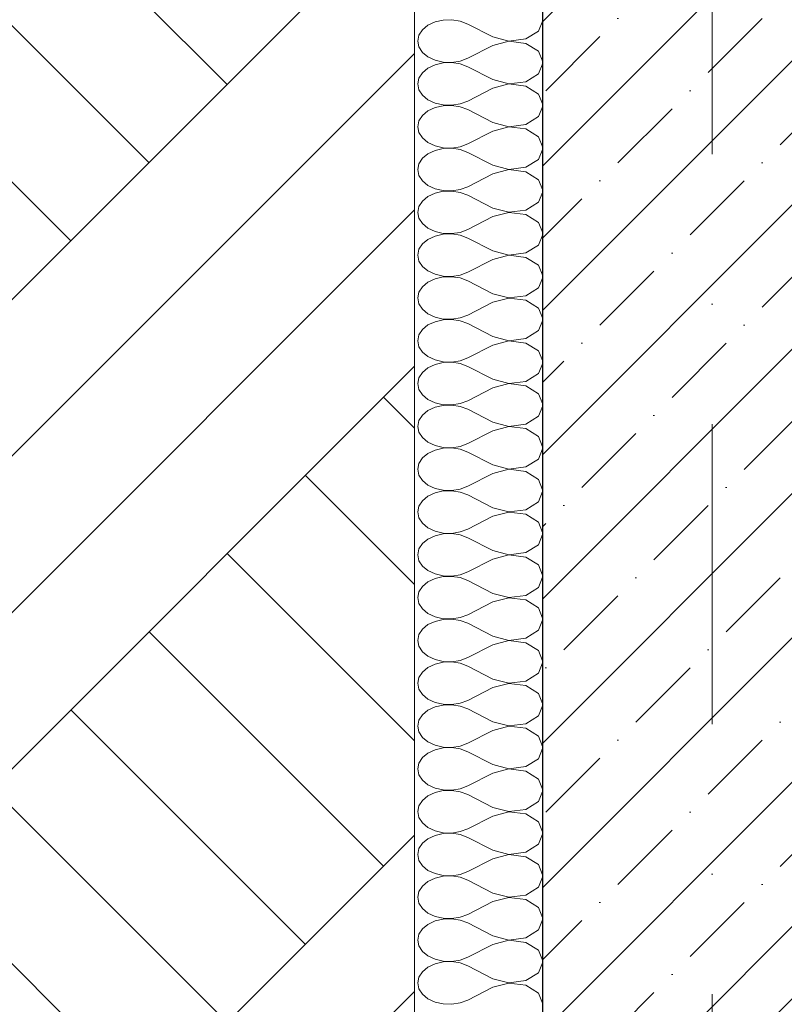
# Model space of a CAD drawing. Header units: millimetres. Extents: x -7244281 to -6598479, y 5719953 to 5938280.
# Tile 23 of 73: x -6717295 to -6716397, y 5724527 to 5725685. Entities that reach past the tile are written whole.
import ezdxf
from ezdxf.enums import TextEntityAlignment as Align

# ---------------------------------------------------------------- set-up
doc = ezdxf.new("R2010")
doc.units = ezdxf.units.MM
doc.header["$MEASUREMENT"] = 0
doc.set_wipeout_variables(frame=1)
doc.linetypes.add('Wipeout_Contour', pattern=[1000, 0, -1000])
doc.linetypes.add('Штрихпунктирная', pattern=[670.277762, 352.777767, -176.388884, 0, -141.111112])
for name, color, linetype, lineweight in [('0_Ном._пера__1', 7, 'Continuous', 0), ('0_Ном._пера__120', 7, 'Continuous', 0), ('АР-Стены_внешние_.АР_Ном._пера__1', 7, 'Continuous', 0), ('АР-Чертеж-Оси_Осевые размеры.АР_Ном._пера__120', 7, 'Continuous', 0)]:
    doc.layers.add(name, color=color, linetype=linetype, lineweight=lineweight)
doc.layers.add('АР-Стены_внешние_.АР', color=7, linetype='Continuous')
doc.layers.add('АР-Чертеж-Оси_Осевые размеры.АР', color=7, linetype='Continuous')
doc.styles.add('РЎР“Р•РќР•Р\xa0Р\x98Р\xa0_РЎРўР\x98Р›Р¬_1', font='GOTHIC.TTF')

# ---------------------------------------------------------------- blocks, each defined once
blk = doc.blocks.new('Элемент Разреза_27_3', base_point=(-6165324.7, 5728550))
at = {"layer": 'АР-Стены_внешние_.АР', "linetype": 'Continuous', "lineweight": 0, "true_color": 0x000000}
h = blk.add_hatch(dxfattribs=at)
h.set_pattern_fill('ЖЕЛЕЗОБЕТОН__PROJECT__0003', color=18, style=0, pattern_type=2)
h.set_pattern_definition([(45, (-6165324.72, 5728549.97), (-84.852814, 84.852814), []), (45, (-6165367.14, 5728592.39), (-84.852814, 84.852814), [90, -30, 0, -30])])
h.paths.add_polyline_path([(-6716680.9, 5723800), (-6716380.9, 5723800), (-6716380.9, 5728900), (-6716680.9, 5728900)])
at = {"layer": 'АР-Стены_внешние_.АР_Ном._пера__1', "color": 7, "linetype": 'Continuous', "lineweight": 30}
blk.add_line((-6716680.9, 5727550), (-6716680.9, 5723800), dxfattribs=at)
blk = doc.blocks.new('Стандартный Маркер Сетки[7]_3', base_point=(-6716481.5, 5727550))
at = {"layer": 'АР-Чертеж-Оси_Осевые размеры.АР_Ном._пера__120', "color": 7, "linetype": 'Штрихпунктирная', "lineweight": 0}
blk.add_line((-6716481.5, 5726550), (-6716481.5, 5722990.8), dxfattribs=at)
at = {"layer": 'АР-Чертеж-Оси_Осевые размеры.АР_Ном._пера__120', "color": 7, "lineweight": 0, "style": 'РЎР“Р•РќР•Р\xa0Р\x98Р\xa0_РЎРўР\x98Р›Р¬_1'}
blk.add_attdef('AC_MarkerText_1', text='', height=350, rotation=360, dxfattribs=at).set_placement((-6716481.5, 5721679.7), align=Align.TOP_CENTER)
blk = doc.blocks.new('Стандартный Маркер Сетки[10]_3', base_point=(-6716481.5, 5727550))
at = {"layer": 'АР-Чертеж-Оси_Осевые размеры.АР_Ном._пера__120', "color": 7, "linetype": 'Штрихпунктирная', "lineweight": 0}
blk.add_line((-6716481.5, 5726550), (-6716481.5, 5722990.8), dxfattribs=at)
at = {"layer": 'АР-Чертеж-Оси_Осевые размеры.АР_Ном._пера__120', "color": 7, "lineweight": 0, "style": 'РЎР“Р•РќР•Р\xa0Р\x98Р\xa0_РЎРўР\x98Р›Р¬_1'}
blk.add_attdef('AC_MarkerText_1', text='', height=350, rotation=360, dxfattribs=at).set_placement((-6716481.5, 5721679.7), align=Align.TOP_CENTER)
blk = doc.blocks.new('Стандартный Маркер Сетки[11]_3', base_point=(-6716481.5, 5727550))
at = {"layer": 'АР-Чертеж-Оси_Осевые размеры.АР_Ном._пера__120', "color": 7, "linetype": 'Штрихпунктирная', "lineweight": 0}
blk.add_line((-6716481.5, 5726550), (-6716481.5, 5722990.8), dxfattribs=at)
at = {"layer": 'АР-Чертеж-Оси_Осевые размеры.АР_Ном._пера__120', "color": 7, "lineweight": 0, "style": 'РЎР“Р•РќР•Р\xa0Р\x98Р\xa0_РЎРўР\x98Р›Р¬_1'}
blk.add_attdef('AC_MarkerText_1', text='', height=350, rotation=360, dxfattribs=at).set_placement((-6716481.5, 5721679.7), align=Align.TOP_CENTER)
blk = doc.blocks.new('Стандартный Маркер Сетки[12]_3', base_point=(-6716481.5, 5727550))
at = {"layer": 'АР-Чертеж-Оси_Осевые размеры.АР_Ном._пера__120', "color": 7, "linetype": 'Штрихпунктирная', "lineweight": 0}
blk.add_line((-6716481.5, 5726550), (-6716481.5, 5722990.8), dxfattribs=at)
at = {"layer": 'АР-Чертеж-Оси_Осевые размеры.АР_Ном._пера__120', "color": 7, "lineweight": 0, "style": 'РЎР“Р•РќР•Р\xa0Р\x98Р\xa0_РЎРўР\x98Р›Р¬_1'}
blk.add_attdef('AC_MarkerText_1', text='', height=350, rotation=360, dxfattribs=at).set_placement((-6716481.5, 5721679.7), align=Align.TOP_CENTER)
blk = doc.blocks.new('*X147', base_point=(-6165324.7, 5728550))
at = {"layer": '0_Ном._пера__120', "color": 7, "linetype": 'Continuous', "lineweight": 0}
for p, q in [((-6716815.4, 5725678.3), (-6716821.9, 5725672.9)), ((-6716807, 5725682.2), (-6716815.4, 5725678.3)), ((-6716797.4, 5725684.4), (-6716807, 5725682.2)), ((-6716787.3, 5725684.8), (-6716797.4, 5725684.4)), ((-6716777.4, 5725683.2), (-6716787.3, 5725684.8)), ((-6716768.5, 5725679.8), (-6716777.4, 5725683.2)), ((-6716739, 5725664.7), (-6716768.5, 5725679.8)), ((-6716685.6, 5725671.6), (-6716680.4, 5725684)), ((-6716826, 5725666.6), (-6716827.4, 5725659.7)), ((-6716821.9, 5725672.9), (-6716826, 5725666.6)), ((-6716739, 5725664.7), (-6716720.2, 5725659.8)), ((-6716700.5, 5725662.4), (-6716685.6, 5725671.6)), ((-6716827.4, 5725659.7), (-6716826, 5725652.8)), ((-6716826, 5725652.8), (-6716821.9, 5725646.5)), ((-6716739, 5725654.7), (-6716768.5, 5725639.6)), ((-6716720.2, 5725659.6), (-6716739, 5725654.7)), ((-6716720.2, 5725659.8), (-6716700.5, 5725662.4)), ((-6716700.5, 5725657), (-6716720.2, 5725659.6)), ((-6716685.6, 5725647.8), (-6716700.5, 5725657)), ((-6716821.9, 5725646.5), (-6716815.4, 5725641.1)), ((-6716815.4, 5725641.1), (-6716807, 5725637.2)), ((-6716777.4, 5725636.2), (-6716768.5, 5725639.6)), ((-6716680.5, 5725635.4), (-6716685.6, 5725647.8)), ((-6716815.4, 5725627.9), (-6716821.9, 5725622.6)), ((-6716807, 5725631.9), (-6716815.4, 5725627.9)), ((-6716807, 5725637.2), (-6716797.4, 5725635)), ((-6716797.4, 5725634.1), (-6716807, 5725631.9)), ((-6716797.4, 5725635), (-6716787.3, 5725634.6)), ((-6716787.3, 5725634.4), (-6716797.4, 5725634.1)), ((-6716787.3, 5725634.6), (-6716777.4, 5725636.2)), ((-6716777.4, 5725632.9), (-6716787.3, 5725634.4)), ((-6716768.5, 5725629.5), (-6716777.4, 5725632.9)), ((-6716739, 5725614.4), (-6716768.5, 5725629.5)), ((-6716685.6, 5725621.3), (-6716680.5, 5725633.7)), ((-6716826, 5725616.2), (-6716827.4, 5725609.4)), ((-6716821.9, 5725622.6), (-6716826, 5725616.2)), ((-6716700.5, 5725612), (-6716685.6, 5725621.3)), ((-6716827.4, 5725609.4), (-6716826, 5725602.5)), ((-6716739, 5725614.4), (-6716720.2, 5725609.5)), ((-6716720.2, 5725609.3), (-6716739, 5725604.3)), ((-6716720.2, 5725609.5), (-6716700.5, 5725612)), ((-6716700.5, 5725606.7), (-6716720.2, 5725609.3)), ((-6716685.6, 5725597.4), (-6716700.5, 5725606.7)), ((-6716826, 5725602.5), (-6716821.9, 5725596.1)), ((-6716821.9, 5725596.1), (-6716815.4, 5725590.8)), ((-6716739, 5725604.3), (-6716768.5, 5725589.2)), ((-6716680.5, 5725585.1), (-6716685.6, 5725597.4)), ((-6716815.4, 5725590.8), (-6716807, 5725586.8)), ((-6716807, 5725581.5), (-6716815.4, 5725577.6)), ((-6716807, 5725586.8), (-6716797.4, 5725584.6)), ((-6716797.4, 5725583.8), (-6716807, 5725581.5)), ((-6716797.4, 5725584.6), (-6716787.3, 5725584.3)), ((-6716787.3, 5725584.1), (-6716797.4, 5725583.8)), ((-6716787.3, 5725584.3), (-6716777.4, 5725585.9)), ((-6716777.4, 5725582.5), (-6716787.3, 5725584.1)), ((-6716777.4, 5725585.9), (-6716768.5, 5725589.2)), ((-6716768.5, 5725579.2), (-6716777.4, 5725582.5)), ((-6716685.6, 5725571), (-6716680.5, 5725583.3)), ((-6716821.9, 5725572.3), (-6716826, 5725565.9)), ((-6716815.4, 5725577.6), (-6716821.9, 5725572.3)), ((-6716739, 5725564.1), (-6716768.5, 5725579.2)), ((-6716700.5, 5725561.7), (-6716685.6, 5725571)), ((-6716826, 5725565.9), (-6716827.4, 5725559)), ((-6716827.4, 5725559), (-6716826, 5725552.1)), ((-6716739, 5725564.1), (-6716720.2, 5725559.1)), ((-6716720.2, 5725558.9), (-6716739, 5725554)), ((-6716720.2, 5725559.1), (-6716700.5, 5725561.7)), ((-6716700.5, 5725556.4), (-6716720.2, 5725558.9)), ((-6716826, 5725552.1), (-6716821.9, 5725545.8)), ((-6716739, 5725554), (-6716768.5, 5725538.9)), ((-6716685.6, 5725547.1), (-6716700.5, 5725556.4)), ((-6716680.5, 5725534.8), (-6716685.6, 5725547.1)), ((-6716821.9, 5725545.8), (-6716815.4, 5725540.4)), ((-6716815.4, 5725540.4), (-6716807, 5725536.5)), ((-6716807, 5725536.5), (-6716797.4, 5725534.3)), ((-6716787.3, 5725534), (-6716777.4, 5725535.5)), ((-6716777.4, 5725535.5), (-6716768.5, 5725538.9)), ((-6716815.4, 5725527.3), (-6716821.9, 5725521.9)), ((-6716807, 5725531.2), (-6716815.4, 5725527.3)), ((-6716797.4, 5725533.4), (-6716807, 5725531.2)), ((-6716797.4, 5725534.3), (-6716787.3, 5725534)), ((-6716787.3, 5725533.7), (-6716797.4, 5725533.4)), ((-6716777.4, 5725532.2), (-6716787.3, 5725533.7)), ((-6716768.5, 5725528.8), (-6716777.4, 5725532.2)), ((-6716739, 5725513.7), (-6716768.5, 5725528.8)), ((-6716685.6, 5725520.6), (-6716680.5, 5725532.9)), ((-6716826, 5725515.6), (-6716827.4, 5725508.7)), ((-6716821.9, 5725521.9), (-6716826, 5725515.6)), ((-6716739, 5725513.7), (-6716720.2, 5725508.8)), ((-6716700.5, 5725511.3), (-6716685.6, 5725520.6)), ((-6716827.4, 5725508.7), (-6716826, 5725501.8)), ((-6716826, 5725501.8), (-6716821.9, 5725495.4)), ((-6716739, 5725503.6), (-6716768.5, 5725488.5)), ((-6716720.2, 5725508.6), (-6716739, 5725503.6)), ((-6716720.2, 5725508.8), (-6716700.5, 5725511.3)), ((-6716700.5, 5725506), (-6716720.2, 5725508.6)), ((-6716685.6, 5725496.7), (-6716700.5, 5725506)), ((-6716821.9, 5725495.4), (-6716815.4, 5725490.1)), ((-6716815.4, 5725490.1), (-6716807, 5725486.2)), ((-6716680.5, 5725484.5), (-6716685.6, 5725496.7)), ((-6716807, 5725480.9), (-6716815.4, 5725476.9)), ((-6716807, 5725486.2), (-6716797.4, 5725483.9)), ((-6716797.4, 5725483.1), (-6716807, 5725480.9)), ((-6716797.4, 5725483.9), (-6716787.3, 5725483.6)), ((-6716787.3, 5725483.4), (-6716797.4, 5725483.1)), ((-6716787.3, 5725483.6), (-6716777.4, 5725485.2)), ((-6716777.4, 5725481.8), (-6716787.3, 5725483.4)), ((-6716777.4, 5725485.2), (-6716768.5, 5725488.5)), ((-6716768.5, 5725478.5), (-6716777.4, 5725481.8)), ((-6716739, 5725463.4), (-6716768.5, 5725478.5)), ((-6716685.6, 5725470.3), (-6716680.5, 5725482.6)), ((-6716821.9, 5725471.6), (-6716826, 5725465.2)), ((-6716815.4, 5725476.9), (-6716821.9, 5725471.6)), ((-6716700.5, 5725461), (-6716685.6, 5725470.3)), ((-6716826, 5725465.2), (-6716827.4, 5725458.3)), ((-6716827.4, 5725458.3), (-6716826, 5725451.5)), ((-6716739, 5725463.4), (-6716720.2, 5725458.4)), ((-6716720.2, 5725458.2), (-6716739, 5725453.3)), ((-6716720.2, 5725458.4), (-6716700.5, 5725461)), ((-6716700.5, 5725455.7), (-6716720.2, 5725458.2)), ((-6716685.6, 5725446.4), (-6716700.5, 5725455.7)), ((-6716826, 5725451.5), (-6716821.9, 5725445.1)), ((-6716821.9, 5725445.1), (-6716815.4, 5725439.8)), ((-6716739, 5725453.3), (-6716768.5, 5725438.2)), ((-6716680.5, 5725434.1), (-6716685.6, 5725446.4)), ((-6716815.4, 5725439.8), (-6716807, 5725435.8)), ((-6716807, 5725435.8), (-6716797.4, 5725433.6)), ((-6716797.4, 5725432.7), (-6716807, 5725430.5)), ((-6716797.4, 5725433.6), (-6716787.3, 5725433.3)), ((-6716787.3, 5725433.1), (-6716797.4, 5725432.7)), ((-6716787.3, 5725433.3), (-6716777.4, 5725434.8)), ((-6716777.4, 5725431.5), (-6716787.3, 5725433.1)), ((-6716777.4, 5725434.8), (-6716768.5, 5725438.2)), ((-6716768.5, 5725428.1), (-6716777.4, 5725431.5)), ((-6716685.6, 5725419.9), (-6716680.5, 5725432.2)), ((-6716821.9, 5725421.2), (-6716826, 5725414.9)), ((-6716815.4, 5725426.6), (-6716821.9, 5725421.2)), ((-6716807, 5725430.5), (-6716815.4, 5725426.6)), ((-6716739, 5725413), (-6716768.5, 5725428.1)), ((-6716700.5, 5725410.7), (-6716685.6, 5725419.9)), ((-6716826, 5725414.9), (-6716827.4, 5725408)), ((-6716827.4, 5725408), (-6716826, 5725401.1)), ((-6716739, 5725413), (-6716720.2, 5725408.1)), ((-6716720.2, 5725407.9), (-6716739, 5725403)), ((-6716720.2, 5725408.1), (-6716700.5, 5725410.7)), ((-6716700.5, 5725405.3), (-6716720.2, 5725407.9)), ((-6716826, 5725401.1), (-6716821.9, 5725394.8)), ((-6716739, 5725403), (-6716768.5, 5725387.9)), ((-6716685.6, 5725396.1), (-6716700.5, 5725405.3)), ((-6716821.9, 5725394.8), (-6716815.4, 5725389.4)), ((-6716815.4, 5725389.4), (-6716807, 5725385.5)), ((-6716807, 5725385.5), (-6716797.4, 5725383.3)), ((-6716777.4, 5725384.5), (-6716768.5, 5725387.9)), ((-6716680.5, 5725383.8), (-6716685.6, 5725396.1)), ((-6716815.4, 5725376.2), (-6716821.9, 5725370.9)), ((-6716807, 5725380.2), (-6716815.4, 5725376.2)), ((-6716797.4, 5725382.4), (-6716807, 5725380.2)), ((-6716797.4, 5725383.3), (-6716787.3, 5725382.9)), ((-6716787.3, 5725382.7), (-6716797.4, 5725382.4)), ((-6716787.3, 5725382.9), (-6716777.4, 5725384.5)), ((-6716777.4, 5725381.2), (-6716787.3, 5725382.7)), ((-6716768.5, 5725377.8), (-6716777.4, 5725381.2)), ((-6716739, 5725362.7), (-6716768.5, 5725377.8)), ((-6716685.6, 5725369.6), (-6716680.5, 5725381.8)), ((-6716826, 5725364.5), (-6716827.4, 5725357.7)), ((-6716821.9, 5725370.9), (-6716826, 5725364.5)), ((-6716739, 5725362.7), (-6716720.2, 5725357.8)), ((-6716700.5, 5725360.3), (-6716685.6, 5725369.6)), ((-6716827.4, 5725357.7), (-6716826, 5725350.8)), ((-6716826, 5725350.8), (-6716821.9, 5725344.4)), ((-6716739, 5725352.6), (-6716768.5, 5725337.5)), ((-6716720.2, 5725357.6), (-6716739, 5725352.6)), ((-6716720.2, 5725357.8), (-6716700.5, 5725360.3)), ((-6716700.5, 5725355), (-6716720.2, 5725357.6)), ((-6716685.6, 5725345.7), (-6716700.5, 5725355)), ((-6716821.9, 5725344.4), (-6716815.4, 5725339.1)), ((-6716815.4, 5725339.1), (-6716807, 5725335.1)), ((-6716680.5, 5725333.5), (-6716685.6, 5725345.7)), ((-6716807, 5725329.8), (-6716815.4, 5725325.9)), ((-6716807, 5725335.1), (-6716797.4, 5725332.9)), ((-6716797.4, 5725332), (-6716807, 5725329.8)), ((-6716797.4, 5725332.9), (-6716787.3, 5725332.6)), ((-6716787.3, 5725332.4), (-6716797.4, 5725332)), ((-6716787.3, 5725332.6), (-6716777.4, 5725334.2)), ((-6716777.4, 5725330.8), (-6716787.3, 5725332.4)), ((-6716777.4, 5725334.2), (-6716768.5, 5725337.5)), ((-6716768.5, 5725327.5), (-6716777.4, 5725330.8)), ((-6716739, 5725312.4), (-6716768.5, 5725327.5)), ((-6716685.6, 5725319.3), (-6716680.5, 5725331.5)), ((-6716821.9, 5725320.5), (-6716826, 5725314.2)), ((-6716815.4, 5725325.9), (-6716821.9, 5725320.5)), ((-6716700.5, 5725310), (-6716685.6, 5725319.3)), ((-6716826, 5725314.2), (-6716827.4, 5725307.3)), ((-6716827.4, 5725307.3), (-6716826, 5725300.4)), ((-6716739, 5725312.4), (-6716720.2, 5725307.4)), ((-6716720.2, 5725307.2), (-6716739, 5725302.3)), ((-6716720.2, 5725307.4), (-6716700.5, 5725310)), ((-6716700.5, 5725304.7), (-6716720.2, 5725307.2)), ((-6716685.6, 5725295.4), (-6716700.5, 5725304.7)), ((-6716826, 5725300.4), (-6716821.9, 5725294.1)), ((-6716821.9, 5725294.1), (-6716815.4, 5725288.7)), ((-6716739, 5725302.3), (-6716768.5, 5725287.2)), ((-6716680.5, 5725283.2), (-6716685.6, 5725295.4)), ((-6716815.4, 5725288.7), (-6716807, 5725284.8)), ((-6716807, 5725284.8), (-6716797.4, 5725282.6)), ((-6716797.4, 5725281.7), (-6716807, 5725279.5)), ((-6716797.4, 5725282.6), (-6716787.3, 5725282.2)), ((-6716787.3, 5725282), (-6716797.4, 5725281.7)), ((-6716787.3, 5725282.2), (-6716777.4, 5725283.8)), ((-6716777.4, 5725280.5), (-6716787.3, 5725282)), ((-6716777.4, 5725283.8), (-6716768.5, 5725287.2)), ((-6716768.5, 5725277.1), (-6716777.4, 5725280.5)), ((-6716685.6, 5725268.9), (-6716680.5, 5725281.1)), ((-6716821.9, 5725270.2), (-6716826, 5725263.9)), ((-6716815.4, 5725275.6), (-6716821.9, 5725270.2)), ((-6716807, 5725279.5), (-6716815.4, 5725275.6)), ((-6716739, 5725262), (-6716768.5, 5725277.1)), ((-6716700.5, 5725259.6), (-6716685.6, 5725268.9)), ((-6716826, 5725263.9), (-6716827.4, 5725257)), ((-6716739, 5725262), (-6716720.2, 5725257.1)), ((-6716720.2, 5725257.1), (-6716700.5, 5725259.6)), ((-6716827.4, 5725257), (-6716826, 5725250.1)), ((-6716826, 5725250.1), (-6716821.9, 5725243.7)), ((-6716739, 5725251.9), (-6716768.5, 5725236.8)), ((-6716720.2, 5725256.9), (-6716739, 5725251.9)), ((-6716700.5, 5725254.3), (-6716720.2, 5725256.9)), ((-6716685.6, 5725245), (-6716700.5, 5725254.3)), ((-6716821.9, 5725243.7), (-6716815.4, 5725238.4)), ((-6716815.4, 5725238.4), (-6716807, 5725234.5)), ((-6716807, 5725234.5), (-6716797.4, 5725232.2)), ((-6716777.4, 5725233.5), (-6716768.5, 5725236.8)), ((-6716680.5, 5725232.9), (-6716685.6, 5725245)), ((-6716815.4, 5725225.2), (-6716821.9, 5725219.9)), ((-6716807, 5725229.1), (-6716815.4, 5725225.2)), ((-6716797.4, 5725231.4), (-6716807, 5725229.1)), ((-6716797.4, 5725232.2), (-6716787.3, 5725231.9)), ((-6716787.3, 5725231.7), (-6716797.4, 5725231.4)), ((-6716787.3, 5725231.9), (-6716777.4, 5725233.5)), ((-6716777.4, 5725230.1), (-6716787.3, 5725231.7)), ((-6716768.5, 5725226.8), (-6716777.4, 5725230.1)), ((-6716739, 5725211.7), (-6716768.5, 5725226.8)), ((-6716685.6, 5725218.6), (-6716680.5, 5725230.7)), ((-6716826, 5725213.5), (-6716827.4, 5725206.6)), ((-6716821.9, 5725219.9), (-6716826, 5725213.5)), ((-6716739, 5725211.7), (-6716720.2, 5725206.7)), ((-6716700.5, 5725209.3), (-6716685.6, 5725218.6)), ((-6716827.4, 5725206.6), (-6716826, 5725199.8)), ((-6716826, 5725199.8), (-6716821.9, 5725193.4)), ((-6716739, 5725201.6), (-6716768.5, 5725186.5)), ((-6716720.2, 5725206.5), (-6716739, 5725201.6)), ((-6716720.2, 5725206.7), (-6716700.5, 5725209.3)), ((-6716700.5, 5725204), (-6716720.2, 5725206.5)), ((-6716685.6, 5725194.7), (-6716700.5, 5725204)), ((-6716821.9, 5725193.4), (-6716815.4, 5725188.1)), ((-6716815.4, 5725188.1), (-6716807, 5725184.1)), ((-6716680.6, 5725182.6), (-6716685.6, 5725194.7)), ((-6716807, 5725178.8), (-6716815.4, 5725174.9)), ((-6716807, 5725184.1), (-6716797.4, 5725181.9)), ((-6716797.4, 5725181), (-6716807, 5725178.8)), ((-6716797.4, 5725181.9), (-6716787.3, 5725181.6)), ((-6716787.3, 5725181.4), (-6716797.4, 5725181)), ((-6716787.3, 5725181.6), (-6716777.4, 5725183.1)), ((-6716777.4, 5725179.8), (-6716787.3, 5725181.4)), ((-6716777.4, 5725183.1), (-6716768.5, 5725186.5)), ((-6716768.5, 5725176.4), (-6716777.4, 5725179.8)), ((-6716739, 5725161.3), (-6716768.5, 5725176.4)), ((-6716685.6, 5725168.2), (-6716680.6, 5725180.4)), ((-6716821.9, 5725169.5), (-6716826, 5725163.2)), ((-6716815.4, 5725174.9), (-6716821.9, 5725169.5)), ((-6716700.5, 5725159), (-6716685.6, 5725168.2)), ((-6716826, 5725163.2), (-6716827.4, 5725156.3)), ((-6716827.4, 5725156.3), (-6716826, 5725149.4)), ((-6716739, 5725161.3), (-6716720.2, 5725156.4)), ((-6716720.2, 5725156.2), (-6716739, 5725151.3)), ((-6716720.2, 5725156.4), (-6716700.5, 5725159)), ((-6716700.5, 5725153.6), (-6716720.2, 5725156.2)), ((-6716685.6, 5725144.4), (-6716700.5, 5725153.6)), ((-6716826, 5725149.4), (-6716821.9, 5725143.1)), ((-6716821.9, 5725143.1), (-6716815.4, 5725137.7)), ((-6716739, 5725151.3), (-6716768.5, 5725136.2)), ((-6716680.6, 5725132.2), (-6716685.6, 5725144.4)), ((-6716815.4, 5725137.7), (-6716807, 5725133.8)), ((-6716807, 5725133.8), (-6716797.4, 5725131.6)), ((-6716797.4, 5725130.7), (-6716807, 5725128.5)), ((-6716797.4, 5725131.6), (-6716787.3, 5725131.2)), ((-6716787.3, 5725131), (-6716797.4, 5725130.7)), ((-6716787.3, 5725131.2), (-6716777.4, 5725132.8)), ((-6716777.4, 5725129.5), (-6716787.3, 5725131)), ((-6716777.4, 5725132.8), (-6716768.5, 5725136.2)), ((-6716685.6, 5725117.9), (-6716680.6, 5725130)), ((-6716821.9, 5725119.2), (-6716826, 5725112.8)), ((-6716815.4, 5725124.5), (-6716821.9, 5725119.2)), ((-6716807, 5725128.5), (-6716815.4, 5725124.5)), ((-6716768.5, 5725126.1), (-6716777.4, 5725129.5)), ((-6716739, 5725111), (-6716768.5, 5725126.1)), ((-6716826, 5725112.8), (-6716827.4, 5725106)), ((-6716739, 5725111), (-6716720.2, 5725106.1)), ((-6716720.2, 5725106.1), (-6716700.5, 5725108.6)), ((-6716700.5, 5725108.6), (-6716685.6, 5725117.9)), ((-6716827.4, 5725106), (-6716826, 5725099.1)), ((-6716826, 5725099.1), (-6716821.9, 5725092.7)), ((-6716739, 5725100.9), (-6716768.5, 5725085.8)), ((-6716720.2, 5725105.9), (-6716739, 5725100.9)), ((-6716700.5, 5725103.3), (-6716720.2, 5725105.9)), ((-6716685.6, 5725094), (-6716700.5, 5725103.3)), ((-6716821.9, 5725092.7), (-6716815.4, 5725087.4)), ((-6716815.4, 5725087.4), (-6716807, 5725083.4)), ((-6716777.4, 5725082.5), (-6716768.5, 5725085.8)), ((-6716680.6, 5725081.9), (-6716685.6, 5725094)), ((-6716815.4, 5725074.2), (-6716821.9, 5725068.8)), ((-6716807, 5725078.1), (-6716815.4, 5725074.2)), ((-6716807, 5725083.4), (-6716797.4, 5725081.2)), ((-6716797.4, 5725080.3), (-6716807, 5725078.1)), ((-6716797.4, 5725081.2), (-6716787.3, 5725080.9)), ((-6716787.3, 5725080.7), (-6716797.4, 5725080.3)), ((-6716787.3, 5725080.9), (-6716777.4, 5725082.5)), ((-6716777.4, 5725079.1), (-6716787.3, 5725080.7)), ((-6716768.5, 5725075.7), (-6716777.4, 5725079.1)), ((-6716739, 5725060.6), (-6716768.5, 5725075.7)), ((-6716685.6, 5725067.5), (-6716680.6, 5725079.6)), ((-6716826, 5725062.5), (-6716827.4, 5725055.6)), ((-6716821.9, 5725068.8), (-6716826, 5725062.5)), ((-6716739, 5725060.6), (-6716720.2, 5725055.7)), ((-6716700.5, 5725058.3), (-6716685.6, 5725067.5)), ((-6716827.4, 5725055.6), (-6716826, 5725048.7)), ((-6716739, 5725050.6), (-6716768.5, 5725035.5)), ((-6716720.2, 5725055.5), (-6716739, 5725050.6)), ((-6716720.2, 5725055.7), (-6716700.5, 5725058.3)), ((-6716700.5, 5725053), (-6716720.2, 5725055.5)), ((-6716685.6, 5725043.7), (-6716700.5, 5725053)), ((-6716826, 5725048.7), (-6716821.9, 5725042.4)), ((-6716821.9, 5725042.4), (-6716815.4, 5725037)), ((-6716680.6, 5725031.6), (-6716685.6, 5725043.7)), ((-6716815.4, 5725037), (-6716807, 5725033.1)), ((-6716807, 5725027.8), (-6716815.4, 5725023.9)), ((-6716807, 5725033.1), (-6716797.4, 5725030.9)), ((-6716797.4, 5725030), (-6716807, 5725027.8)), ((-6716797.4, 5725030.9), (-6716787.3, 5725030.5)), ((-6716787.3, 5725030.3), (-6716797.4, 5725030)), ((-6716787.3, 5725030.5), (-6716777.4, 5725032.1)), ((-6716777.4, 5725028.8), (-6716787.3, 5725030.3)), ((-6716777.4, 5725032.1), (-6716768.5, 5725035.5)), ((-6716768.5, 5725025.4), (-6716777.4, 5725028.8)), ((-6716685.6, 5725017.2), (-6716680.6, 5725029.3)), ((-6716821.9, 5725018.5), (-6716826, 5725012.1)), ((-6716815.4, 5725023.9), (-6716821.9, 5725018.5)), ((-6716739, 5725010.3), (-6716768.5, 5725025.4)), ((-6716700.5, 5725007.9), (-6716685.6, 5725017.2)), ((-6716826, 5725012.1), (-6716827.4, 5725005.3)), ((-6716827.4, 5725005.3), (-6716826, 5724998.4)), ((-6716739, 5725010.3), (-6716720.2, 5725005.4)), ((-6716720.2, 5725005.2), (-6716739, 5725000.2)), ((-6716720.2, 5725005.4), (-6716700.5, 5725007.9)), ((-6716700.5, 5725002.6), (-6716720.2, 5725005.2)), ((-6716685.6, 5724993.3), (-6716700.5, 5725002.6)), ((-6716826, 5724998.4), (-6716821.9, 5724992)), ((-6716821.9, 5724992), (-6716815.4, 5724986.7)), ((-6716739, 5725000.2), (-6716768.5, 5724985.1)), ((-6716680.6, 5724981.3), (-6716685.6, 5724993.3)), ((-6716815.4, 5724986.7), (-6716807, 5724982.8)), ((-6716807, 5724982.8), (-6716797.4, 5724980.5)), ((-6716797.4, 5724979.7), (-6716807, 5724977.4)), ((-6716797.4, 5724980.5), (-6716787.3, 5724980.2)), ((-6716787.3, 5724980), (-6716797.4, 5724979.7)), ((-6716787.3, 5724980.2), (-6716777.4, 5724981.8)), ((-6716777.4, 5724978.4), (-6716787.3, 5724980)), ((-6716777.4, 5724981.8), (-6716768.5, 5724985.1)), ((-6716821.9, 5724968.2), (-6716826, 5724961.8)), ((-6716815.4, 5724973.5), (-6716821.9, 5724968.2)), ((-6716807, 5724977.4), (-6716815.4, 5724973.5)), ((-6716768.5, 5724975.1), (-6716777.4, 5724978.4)), ((-6716739, 5724960), (-6716768.5, 5724975.1)), ((-6716685.6, 5724966.9), (-6716680.6, 5724978.9)), ((-6716826, 5724961.8), (-6716827.4, 5724954.9)), ((-6716739, 5724960), (-6716720.2, 5724955)), ((-6716720.2, 5724955), (-6716700.5, 5724957.6)), ((-6716700.5, 5724957.6), (-6716685.6, 5724966.9)), ((-6716827.4, 5724954.9), (-6716826, 5724948.1)), ((-6716826, 5724948.1), (-6716821.9, 5724941.7)), ((-6716739, 5724949.9), (-6716768.5, 5724934.8)), ((-6716720.2, 5724954.8), (-6716739, 5724949.9)), ((-6716700.5, 5724952.3), (-6716720.2, 5724954.8)), ((-6716685.6, 5724943), (-6716700.5, 5724952.3)), ((-6716821.9, 5724941.7), (-6716815.4, 5724936.4)), ((-6716815.4, 5724936.4), (-6716807, 5724932.4)), ((-6716777.4, 5724931.4), (-6716768.5, 5724934.8)), ((-6716680.6, 5724931), (-6716685.6, 5724943)), ((-6716815.4, 5724923.2), (-6716821.9, 5724917.8)), ((-6716807, 5724927.1), (-6716815.4, 5724923.2)), ((-6716807, 5724932.4), (-6716797.4, 5724930.2)), ((-6716797.4, 5724929.3), (-6716807, 5724927.1)), ((-6716797.4, 5724930.2), (-6716787.3, 5724929.9)), ((-6716787.3, 5724929.7), (-6716797.4, 5724929.3)), ((-6716787.3, 5724929.9), (-6716777.4, 5724931.4)), ((-6716777.4, 5724928.1), (-6716787.3, 5724929.7)), ((-6716768.5, 5724924.7), (-6716777.4, 5724928.1)), ((-6716739, 5724909.6), (-6716768.5, 5724924.7)), ((-6716685.6, 5724916.5), (-6716680.6, 5724928.5)), ((-6716826, 5724911.5), (-6716827.4, 5724904.6)), ((-6716821.9, 5724917.8), (-6716826, 5724911.5)), ((-6716700.5, 5724907.2), (-6716685.6, 5724916.5)), ((-6716827.4, 5724904.6), (-6716826, 5724897.7)), ((-6716739, 5724899.6), (-6716768.5, 5724884.5)), ((-6716739, 5724909.6), (-6716720.2, 5724904.7)), ((-6716720.2, 5724904.5), (-6716739, 5724899.6)), ((-6716720.2, 5724904.7), (-6716700.5, 5724907.2)), ((-6716700.5, 5724901.9), (-6716720.2, 5724904.5)), ((-6716685.6, 5724892.7), (-6716700.5, 5724901.9)), ((-6716826, 5724897.7), (-6716821.9, 5724891.4)), ((-6716821.9, 5724891.4), (-6716815.4, 5724886)), ((-6716680.6, 5724880.7), (-6716685.6, 5724892.7)), ((-6716815.4, 5724886), (-6716807, 5724882.1)), ((-6716807, 5724876.8), (-6716815.4, 5724872.8)), ((-6716807, 5724882.1), (-6716797.4, 5724879.9)), ((-6716797.4, 5724879), (-6716807, 5724876.8)), ((-6716797.4, 5724879.9), (-6716787.3, 5724879.5)), ((-6716787.3, 5724879.3), (-6716797.4, 5724879)), ((-6716787.3, 5724879.5), (-6716777.4, 5724881.1)), ((-6716777.4, 5724877.7), (-6716787.3, 5724879.3)), ((-6716777.4, 5724881.1), (-6716768.5, 5724884.5)), ((-6716768.5, 5724874.4), (-6716777.4, 5724877.7)), ((-6716685.6, 5724866.2), (-6716680.6, 5724878.2)), ((-6716821.9, 5724867.5), (-6716826, 5724861.1)), ((-6716815.4, 5724872.8), (-6716821.9, 5724867.5)), ((-6716739, 5724859.3), (-6716768.5, 5724874.4)), ((-6716700.5, 5724856.9), (-6716685.6, 5724866.2)), ((-6716826, 5724861.1), (-6716827.4, 5724854.2)), ((-6716827.4, 5724854.2), (-6716826, 5724847.4)), ((-6716739, 5724859.3), (-6716720.2, 5724854.4)), ((-6716720.2, 5724854.1), (-6716739, 5724849.2)), ((-6716720.2, 5724854.4), (-6716700.5, 5724856.9)), ((-6716700.5, 5724851.6), (-6716720.2, 5724854.1)), ((-6716826, 5724847.4), (-6716821.9, 5724841)), ((-6716821.9, 5724841), (-6716815.4, 5724835.7)), ((-6716739, 5724849.2), (-6716768.5, 5724834.1)), ((-6716685.6, 5724842.3), (-6716700.5, 5724851.6)), ((-6716680.6, 5724830.3), (-6716685.6, 5724842.3)), ((-6716815.4, 5724835.7), (-6716807, 5724831.7)), ((-6716807, 5724831.7), (-6716797.4, 5724829.5)), ((-6716797.4, 5724829.5), (-6716787.3, 5724829.2)), ((-6716787.3, 5724829), (-6716797.4, 5724828.6)), ((-6716787.3, 5724829.2), (-6716777.4, 5724830.8)), ((-6716777.4, 5724827.4), (-6716787.3, 5724829)), ((-6716777.4, 5724830.8), (-6716768.5, 5724834.1)), ((-6716815.4, 5724822.5), (-6716821.9, 5724817.1)), ((-6716807, 5724826.4), (-6716815.4, 5724822.5)), ((-6716797.4, 5724828.6), (-6716807, 5724826.4)), ((-6716768.5, 5724824), (-6716777.4, 5724827.4)), ((-6716739, 5724808.9), (-6716768.5, 5724824)), ((-6716685.6, 5724815.8), (-6716680.6, 5724827.8)), ((-6716826, 5724810.8), (-6716827.4, 5724803.9)), ((-6716821.9, 5724817.1), (-6716826, 5724810.8)), ((-6716739, 5724808.9), (-6716720.2, 5724804)), ((-6716720.2, 5724804), (-6716700.5, 5724806.6)), ((-6716700.5, 5724806.6), (-6716685.6, 5724815.8)), ((-6716827.4, 5724803.9), (-6716826, 5724797)), ((-6716826, 5724797), (-6716821.9, 5724790.7)), ((-6716739, 5724798.9), (-6716768.5, 5724783.8)), ((-6716720.2, 5724803.8), (-6716739, 5724798.9)), ((-6716700.5, 5724801.3), (-6716720.2, 5724803.8)), ((-6716685.6, 5724792), (-6716700.5, 5724801.3)), ((-6716821.9, 5724790.7), (-6716815.4, 5724785.3)), ((-6716815.4, 5724785.3), (-6716807, 5724781.4)), ((-6716777.4, 5724780.4), (-6716768.5, 5724783.8)), ((-6716680.6, 5724780), (-6716685.6, 5724792)), ((-6716815.4, 5724772.1), (-6716821.9, 5724766.8)), ((-6716807, 5724776.1), (-6716815.4, 5724772.1)), ((-6716807, 5724781.4), (-6716797.4, 5724779.2)), ((-6716797.4, 5724778.3), (-6716807, 5724776.1)), ((-6716797.4, 5724779.2), (-6716787.3, 5724778.8)), ((-6716787.3, 5724778.6), (-6716797.4, 5724778.3)), ((-6716787.3, 5724778.8), (-6716777.4, 5724780.4)), ((-6716777.4, 5724777.1), (-6716787.3, 5724778.6)), ((-6716768.5, 5724773.7), (-6716777.4, 5724777.1)), ((-6716739, 5724758.6), (-6716768.5, 5724773.7)), ((-6716685.6, 5724765.5), (-6716680.6, 5724777.4)), ((-6716826, 5724760.4), (-6716827.4, 5724753.6)), ((-6716821.9, 5724766.8), (-6716826, 5724760.4)), ((-6716700.5, 5724756.2), (-6716685.6, 5724765.5)), ((-6716827.4, 5724753.6), (-6716826, 5724746.7)), ((-6716739, 5724748.5), (-6716768.5, 5724733.4)), ((-6716739, 5724758.6), (-6716720.2, 5724753.7)), ((-6716720.2, 5724753.5), (-6716739, 5724748.5)), ((-6716720.2, 5724753.7), (-6716700.5, 5724756.2)), ((-6716700.5, 5724750.9), (-6716720.2, 5724753.5)), ((-6716685.6, 5724741.6), (-6716700.5, 5724750.9)), ((-6716826, 5724746.7), (-6716821.9, 5724740.3)), ((-6716821.9, 5724740.3), (-6716815.4, 5724735)), ((-6716680.6, 5724729.7), (-6716685.6, 5724741.6)), ((-6716815.4, 5724735), (-6716807, 5724731.1)), ((-6716807, 5724725.7), (-6716815.4, 5724721.8)), ((-6716807, 5724731.1), (-6716797.4, 5724728.8)), ((-6716797.4, 5724728), (-6716807, 5724725.7)), ((-6716797.4, 5724728.8), (-6716787.3, 5724728.5)), ((-6716787.3, 5724728.3), (-6716797.4, 5724728)), ((-6716787.3, 5724728.5), (-6716777.4, 5724730.1)), ((-6716777.4, 5724726.7), (-6716787.3, 5724728.3)), ((-6716777.4, 5724730.1), (-6716768.5, 5724733.4)), ((-6716768.5, 5724723.4), (-6716777.4, 5724726.7)), ((-6716685.6, 5724715.2), (-6716680.6, 5724727.1)), ((-6716821.9, 5724716.5), (-6716826, 5724710.1)), ((-6716815.4, 5724721.8), (-6716821.9, 5724716.5)), ((-6716739, 5724708.3), (-6716768.5, 5724723.4)), ((-6716700.5, 5724705.9), (-6716685.6, 5724715.2)), ((-6716826, 5724710.1), (-6716827.4, 5724703.2)), ((-6716827.4, 5724703.2), (-6716826, 5724696.3)), ((-6716739, 5724708.3), (-6716720.2, 5724703.3)), ((-6716720.2, 5724703.1), (-6716739, 5724698.2)), ((-6716720.2, 5724703.3), (-6716700.5, 5724705.9)), ((-6716700.5, 5724700.6), (-6716720.2, 5724703.1)), ((-6716826, 5724696.3), (-6716821.9, 5724690)), ((-6716821.9, 5724690), (-6716815.4, 5724684.6)), ((-6716739, 5724698.2), (-6716768.5, 5724683.1)), ((-6716685.6, 5724691.3), (-6716700.5, 5724700.6)), ((-6716680.7, 5724679.4), (-6716685.6, 5724691.3)), ((-6716815.4, 5724684.6), (-6716807, 5724680.7)), ((-6716807, 5724680.7), (-6716797.4, 5724678.5)), ((-6716797.4, 5724678.5), (-6716787.3, 5724678.2)), ((-6716787.3, 5724678.2), (-6716777.4, 5724679.7)), ((-6716777.4, 5724679.7), (-6716768.5, 5724683.1)), ((-6716815.4, 5724671.5), (-6716821.9, 5724666.1)), ((-6716807, 5724675.4), (-6716815.4, 5724671.5)), ((-6716797.4, 5724677.6), (-6716807, 5724675.4)), ((-6716787.3, 5724678), (-6716797.4, 5724677.6)), ((-6716777.4, 5724676.4), (-6716787.3, 5724678)), ((-6716768.5, 5724673), (-6716777.4, 5724676.4)), ((-6716739, 5724657.9), (-6716768.5, 5724673)), ((-6716685.6, 5724664.8), (-6716680.7, 5724676.7)), ((-6716826, 5724659.8), (-6716827.4, 5724652.9)), ((-6716821.9, 5724666.1), (-6716826, 5724659.8)), ((-6716739, 5724657.9), (-6716720.2, 5724653)), ((-6716720.2, 5724653), (-6716700.5, 5724655.5)), ((-6716700.5, 5724655.5), (-6716685.6, 5724664.8)), ((-6716827.4, 5724652.9), (-6716826, 5724646)), ((-6716826, 5724646), (-6716821.9, 5724639.7)), ((-6716739, 5724647.9), (-6716768.5, 5724632.7)), ((-6716720.2, 5724652.8), (-6716739, 5724647.9)), ((-6716700.5, 5724650.2), (-6716720.2, 5724652.8)), ((-6716685.6, 5724640.9), (-6716700.5, 5724650.2)), ((-6716821.9, 5724639.7), (-6716815.4, 5724634.3)), ((-6716815.4, 5724634.3), (-6716807, 5724630.4)), ((-6716777.4, 5724629.4), (-6716768.5, 5724632.7)), ((-6716680.7, 5724629.1), (-6716685.6, 5724640.9)), ((-6716815.4, 5724621.1), (-6716821.9, 5724615.8)), ((-6716807, 5724625.1), (-6716815.4, 5724621.1)), ((-6716807, 5724630.4), (-6716797.4, 5724628.2)), ((-6716797.4, 5724627.3), (-6716807, 5724625.1)), ((-6716797.4, 5724628.2), (-6716787.3, 5724627.8)), ((-6716787.3, 5724627.6), (-6716797.4, 5724627.3)), ((-6716787.3, 5724627.8), (-6716777.4, 5724629.4)), ((-6716777.4, 5724626), (-6716787.3, 5724627.6)), ((-6716768.5, 5724622.7), (-6716777.4, 5724626)), ((-6716739, 5724607.6), (-6716768.5, 5724622.7)), ((-6716685.6, 5724614.5), (-6716680.7, 5724626.3)), ((-6716826, 5724609.4), (-6716827.4, 5724602.5)), ((-6716821.9, 5724615.8), (-6716826, 5724609.4)), ((-6716700.5, 5724605.2), (-6716685.6, 5724614.5)), ((-6716827.4, 5724602.5), (-6716826, 5724595.7)), ((-6716739, 5724597.5), (-6716768.5, 5724582.4)), ((-6716739, 5724607.6), (-6716720.2, 5724602.6)), ((-6716720.2, 5724602.4), (-6716739, 5724597.5)), ((-6716720.2, 5724602.6), (-6716700.5, 5724605.2)), ((-6716700.5, 5724599.9), (-6716720.2, 5724602.4)), ((-6716685.6, 5724590.6), (-6716700.5, 5724599.9)), ((-6716826, 5724595.7), (-6716821.9, 5724589.3)), ((-6716821.9, 5724589.3), (-6716815.4, 5724584)), ((-6716680.7, 5724578.8), (-6716685.6, 5724590.6)), ((-6716815.4, 5724584), (-6716807, 5724580)), ((-6716807, 5724574.7), (-6716815.4, 5724570.8)), ((-6716807, 5724580), (-6716797.4, 5724577.8)), ((-6716797.4, 5724576.9), (-6716807, 5724574.7)), ((-6716797.4, 5724577.8), (-6716787.3, 5724577.5)), ((-6716787.3, 5724577.3), (-6716797.4, 5724576.9)), ((-6716787.3, 5724577.5), (-6716777.4, 5724579)), ((-6716777.4, 5724575.7), (-6716787.3, 5724577.3)), ((-6716777.4, 5724579), (-6716768.5, 5724582.4)), ((-6716768.5, 5724572.3), (-6716777.4, 5724575.7)), ((-6716685.6, 5724564.1), (-6716680.7, 5724576)), ((-6716821.9, 5724565.4), (-6716826, 5724559.1)), ((-6716815.4, 5724570.8), (-6716821.9, 5724565.4)), ((-6716739, 5724557.2), (-6716768.5, 5724572.3)), ((-6716700.5, 5724554.9), (-6716685.6, 5724564.1)), ((-6716826, 5724559.1), (-6716827.4, 5724552.2)), ((-6716827.4, 5724552.2), (-6716826, 5724545.3)), ((-6716739, 5724557.2), (-6716720.2, 5724552.3)), ((-6716720.2, 5724552.1), (-6716739, 5724547.2)), ((-6716720.2, 5724552.3), (-6716700.5, 5724554.9)), ((-6716700.5, 5724549.5), (-6716720.2, 5724552.1)), ((-6716826, 5724545.3), (-6716821.9, 5724539)), ((-6716739, 5724547.2), (-6716768.5, 5724532.1)), ((-6716685.6, 5724540.3), (-6716700.5, 5724549.5)), ((-6716680.7, 5724528.5), (-6716685.6, 5724540.3)), ((-6716821.9, 5724539), (-6716815.4, 5724533.6)), ((-6716815.4, 5724533.6), (-6716807, 5724529.7)), ((-6716807, 5724529.7), (-6716797.4, 5724527.5)), ((-6716787.3, 5724527.1), (-6716777.4, 5724528.7)), ((-6716777.4, 5724528.7), (-6716768.5, 5724532.1)), ((-6716797.4, 5724527.5), (-6716787.3, 5724527.1))]:
    blk.add_line(p, q, dxfattribs=at)
blk = doc.blocks.new('Штриховка_6_3', base_point=(-6165324.7, 5728550))
at = {"layer": '0_Ном._пера__120', "color": 7, "linetype": 'Continuous', "lineweight": 0, "flags": 128}
blk.add_lwpolyline([(-6716680.9, 5723550.8), (-6716679.8, 5728900), (-6716831.3, 5728900), (-6716831.3, 5723550.8)], close=True, dxfattribs=at)
at = {"layer": '0_Ном._пера__120', "color": 7, "linetype": 'Continuous', "lineweight": 0}
blk.add_blockref('*X147', (-6165324.7, 5728550), dxfattribs=at)

msp = doc.modelspace()

# ---------------------------------------------------------------- hatches: boundary and pattern name
at = {"layer": '0_Ном._пера__120', "linetype": 'Continuous', "lineweight": 0}
h = msp.add_hatch(dxfattribs=at)
h.set_pattern_fill('АЛЮМИНИЙ_0003', style=0, pattern_type=2)
h.set_pattern_definition([(45, (-6165324.72, 5728549.97), (-176.7767, 176.7767), []), (45, (-6165360.07, 5728585.32), (-176.7767, 176.7767), []), (45, (-6165395.43, 5728620.68), (-176.7767, 176.7767), [])])
h.paths.add_polyline_path([(-6718804.18, 5723550.84), (-6718804.18, 5727549.966), (-6716831.281, 5727549.966), (-6716831.281, 5723550.84)])

# ---------------------------------------------------------------- block references
at = {"layer": 'АР-Стены_внешние_.АР', "lineweight": 0}
msp.add_blockref('Элемент Разреза_27_3', (-6165324.716, 5728549.966), dxfattribs=at)
at = {"layer": 'АР-Чертеж-Оси_Осевые размеры.АР', "color": 8, "linetype": 'Continuous', "lineweight": 15}
for name in ['Стандартный Маркер Сетки[7]_3', 'Стандартный Маркер Сетки[10]_3', 'Стандартный Маркер Сетки[11]_3', 'Стандартный Маркер Сетки[12]_3']:
    msp.add_blockref(name, (-6716481.457, 5727549.967), dxfattribs=at)

# ---------------------------------------------------------------- next in the draw order: wipeouts: each hides what was drawn before it
at = {"color": 254, "linetype": 'Wipeout_Contour', "lineweight": 0, "ltscale": 35308627.3417618}
msp.add_wipeout([(-6716831.281, 5728899.957), (-6718798.355, 5728899.957), (-6718798.355, 5723550.84), (-6716831.281, 5723550.84)], dxfattribs=at)

# ---------------------------------------------------------------- next in the draw order: hatches: boundary and pattern name
at = {"layer": '0_Ном._пера__120', "linetype": 'Continuous', "lineweight": 0}
h = msp.add_hatch(dxfattribs=at)
h.set_pattern_fill('ГРУНТ_02_0003', style=0, pattern_type=2)
h.set_pattern_definition([(45, (-6165324.7, 5728549.97), (-275.77163, 275.77163), []), (45, (-6165416.64, 5728641.9), (-551.5433, 551.5433), []), (45, (-6165508.6, 5728733.8), (-551.5433, 551.5433), []), (135, (-6165600.49, 5728825.74), (91.923878, 91.923878), [389.99999, -389.99999])])
h.paths.add_polyline_path([(-6716831.281, 5728899.957), (-6718798.355, 5728899.957), (-6718798.355, 5723550.84), (-6716831.281, 5723550.84)])

# ---------------------------------------------------------------- next in the draw order: linework, layer by layer
at = {"layer": '0_Ном._пера__1', "color": 7, "linetype": 'Continuous', "lineweight": 0, "flags": 128}
msp.add_lwpolyline([(-6716831.281, 5728899.957), (-6718798.355, 5728899.957), (-6718798.355, 5723550.84), (-6716831.281, 5723550.84)], close=True, dxfattribs=at)

# ---------------------------------------------------------------- next in the draw order: block references
at = {"layer": '0_Ном._пера__120', "color": 7, "linetype": 'Continuous', "lineweight": 0}
msp.add_blockref('Штриховка_6_3', (-6165324.716, 5728549.966), dxfattribs=at)

doc.saveas('drawing.dxf')
